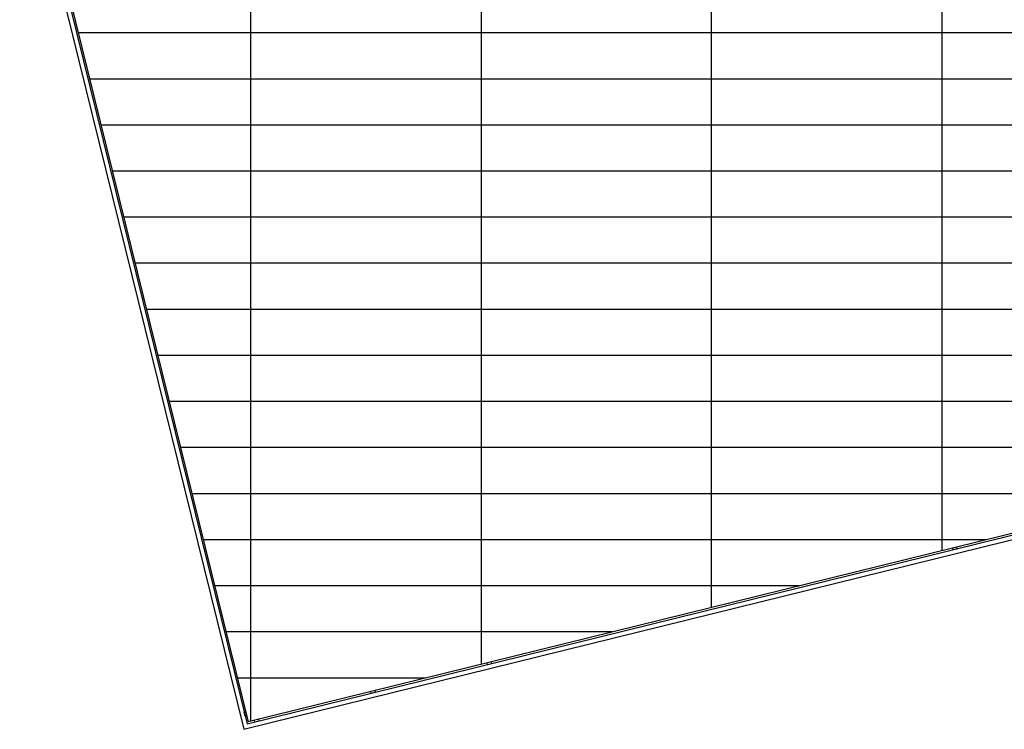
# Model space of a CAD drawing. Header units: millimetres. Extents: x 167273 to 188273, y -125105 to -88145.
# Tile 131 of 210: x 171483 to 172551, y -98090 to -97320. Entities that reach past the tile are written whole.
import ezdxf

# ---------------------------------------------------------------- set-up
doc = ezdxf.new("R2010")
doc.units = ezdxf.units.MM
for name, color, linetype in [('b-działowe', 3, 'Continuous'), ('b-widokowa', 7, 'Continuous'), ('h-hatch', 8, 'Continuous')]:
    doc.layers.add(name, color=color, linetype=linetype)

msp = doc.modelspace()

# ---------------------------------------------------------------- linework, layer by layer
at = {"layer": 'b-działowe', "ltscale": 0.5}
for points in [[(172494.5, -97893.38), (172494.88, -97894.94), (172499.74, -97893.75), (172499.35, -97892.18)], [(171989.65, -98017.97), (171990.03, -98019.54), (171994.89, -98018.34), (171994.5, -98016.78)], [(171863.43, -98049.12), (171863.82, -98050.69), (171868.67, -98049.49), (171868.29, -98047.92)], [(171729.14, -98075.39), (171727.57, -98075.78), (171726.37, -98070.92), (171727.94, -98070.53)], [(171737.22, -98080.27), (171737.61, -98081.84), (171742.46, -98080.64), (171742.07, -98079.07)]]:
    msp.add_lwpolyline(points, dxfattribs=at)
at = {"layer": 'b-widokowa'}
for p in [(171489.62, -97104.89), (173641.75, -97610.23)]:
    msp.add_line(p, (171730.74, -98081.87), dxfattribs=at)
for points in [[(171482.8, -97104.89), (171725.9, -98089.88), (173649.76, -97615.07), (173575.92, -97315.89)], [(171487.95, -97104.89), (171729.56, -98083.83), (173643.71, -97611.41), (173572.01, -97320.89)]]:
    msp.add_lwpolyline(points, dxfattribs=at)
at = {"layer": 'h-hatch', "ltscale": 0.5}
for p, q in [((171546.14, -97333.89), (173573.55, -97333.89)), ((171558.48, -97383.89), (173585.89, -97383.89)), ((171570.82, -97433.89), (173598.23, -97433.89)), ((171583.16, -97483.89), (173610.57, -97483.89)), ((171595.5, -97533.89), (173622.91, -97533.89)), ((171607.84, -97583.89), (173635.25, -97583.89)), ((171620.18, -97633.89), (173543.81, -97633.89)), ((171632.52, -97683.89), (173341.22, -97683.89)), ((171644.86, -97733.89), (173138.63, -97733.89)), ((171657.2, -97783.89), (172936.04, -97783.89)), ((171669.54, -97833.89), (172733.44, -97833.89)), ((171681.88, -97883.89), (172530.85, -97883.89)), ((171694.22, -97933.89), (172328.26, -97933.89)), ((171706.56, -97983.89), (172125.66, -97983.89)), ((171718.9, -98033.89), (171923.07, -98033.89))]:
    msp.add_line(p, q, dxfattribs=at)
for points in [[(172483.44, -97895.59), (172483.44, -97085.89)], [(171733.44, -98080.69), (171733.44, -97104.89)], [(171983.44, -97104.89), (171983.44, -98018.99)], [(172233.44, -97957.29), (172233.44, -97104.89)]]:
    msp.add_lwpolyline(points, dxfattribs=at)

doc.saveas('drawing.dxf')
